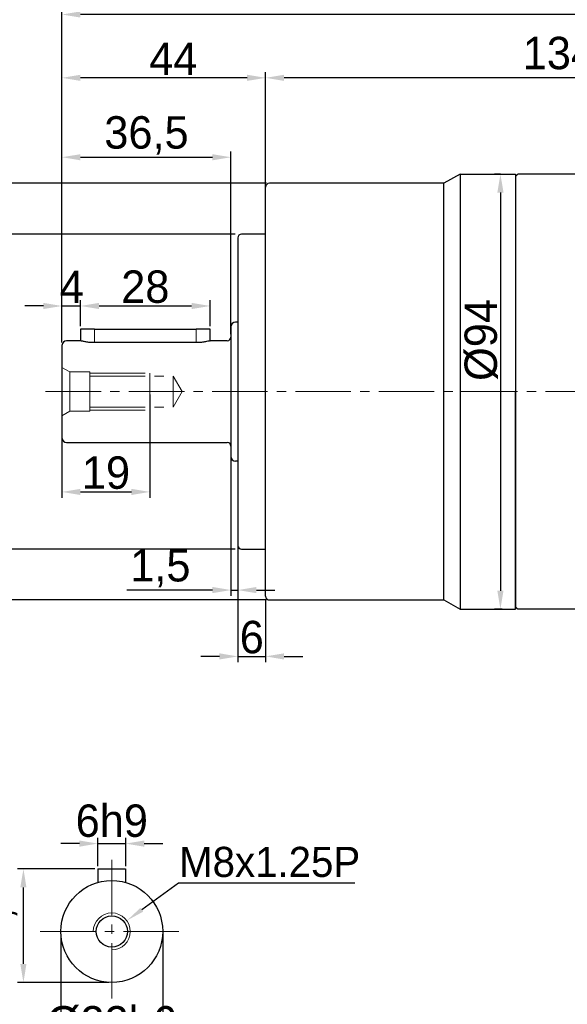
# Model space of a CAD drawing. Header units: millimetres. Extents: x 7420 to 8111, y -867 to -379.
# Tile 4 of 7: x 7666 to 7784, y -704 to -492. Entities that reach past the tile are written whole.
import ezdxf

# ---------------------------------------------------------------- set-up
doc = ezdxf.new("R2010")
doc.units = ezdxf.units.MM
doc.header["$PDSIZE"] = -5
doc.linetypes.add('点画线', pattern=[18, 12, -2, 2, -2])
doc.layers.get('0').update_dxf_attribs({"lineweight": 18})
doc.layers.get('Defpoints').update_dxf_attribs({"lineweight": 18})
for name, color, linetype, lineweight in [('7中心线层', 7, '点画线', 18), ('尺寸线层', 3, 'Continuous', 18), ('标注线', 7, 'Continuous', 18), ('粗实线', 7, 'Continuous', 40)]:
    doc.layers.add(name, color=color, linetype=linetype, lineweight=lineweight)
doc.styles.add('工程字', font='txt')
doc.dimstyles.new('DIMSTYLE_17', dxfattribs={"dimtxt": 8, "dimasz": 12, "dimexe": 0.18, "dimexo": 0.0625, "dimgap": 0.09, "dimtad": 1, "dimtih": 1, "dimtoh": 1, "dimdec": 3, "dimdsep": 46, "dimtxsty": 'Standard', "dimblk": '_CAXARROW', "dimcen": 0.09, "dimdle": 24, "dimadec": 0, "dimazin": 0, "dimtfac": 0.7, "dimtdec": 3, "dimtofl": 0, "dimtmove": 0, "dimatfit": 3, "dimfxl": 1, "dimtolj": 1, "dimarcsym": 0})
doc.dimstyles.new('ISO-25', dxfattribs={"dimtxt": 7, "dimasz": 4, "dimexe": 1.25, "dimexo": 0.625, "dimtad": 1, "dimtxsty": '工程字', "dimcen": 2, "dimdle": 8, "dimadec": 0, "dimazin": 0, "dimtfac": 1, "dimtmove": 0, "dimatfit": 3, "dimfxl": 1, "dimarcsym": 0})

# ---------------------------------------------------------------- blocks, each defined once
blk = doc.blocks.new('*X3')
at = {"layer": 'Defpoints', "color": 0}
for p in [(7674.67, -490.47), (7674.67, -561.93), (7883.17, -592.46)]:
    blk.add_point(p, dxfattribs=at)
at = {"layer": '尺寸线层', "color": 0, "lineweight": -2}
for p, q in [((7674.67, -561.31), (7674.67, -489.22)), ((7879.17, -490.47), (7678.67, -490.47)), ((7883.17, -591.84), (7883.17, -489.22))]:
    blk.add_line(p, q, dxfattribs=at)
at = {"layer": '尺寸线层', "color": 0}
for points in [[(7678.67, -489.8), (7678.67, -491.13), (7674.67, -490.47)], [(7879.17, -491.13), (7879.17, -489.8), (7883.17, -490.47)]]:
    blk.add_solid(points, dxfattribs=at)
at = {"layer": '尺寸线层', "color": 0, "insert": (7778.92, -485.76), "char_height": 7, "attachment_point": 5, "style": '工程字'}
blk.add_mtext('\\A1;208,5', dxfattribs=at)
blk = doc.blocks.new('*X7')
at = {"layer": 'Defpoints', "color": 0}
for p in [(7674.67, -478.03), (7674.67, -561.93), (7893.17, -630.43)]:
    blk.add_point(p, dxfattribs=at)
at = {"layer": '尺寸线层', "color": 0, "lineweight": -2}
for p, q in [((7674.67, -561.31), (7674.67, -476.78)), ((7889.17, -478.03), (7678.67, -478.03)), ((7893.17, -629.81), (7893.17, -476.78))]:
    blk.add_line(p, q, dxfattribs=at)
at = {"layer": '尺寸线层', "color": 0}
for points in [[(7678.67, -477.36), (7678.67, -478.7), (7674.67, -478.03)], [(7889.17, -478.7), (7889.17, -477.36), (7893.17, -478.03)]]:
    blk.add_solid(points, dxfattribs=at)
at = {"layer": '尺寸线层', "color": 0, "insert": (7783.92, -473.32), "char_height": 7, "attachment_point": 5, "style": '工程字'}
blk.add_mtext('\\A1;218,5', dxfattribs=at)
blk = doc.blocks.new('*X17')
at = {"layer": 'Defpoints', "color": 0}
for p in [(7770.03, -524.93), (7769.39, -618.93), (7770.37, -618.93)]:
    blk.add_point(p, dxfattribs=at)
at = {"layer": '尺寸线层', "color": 0, "lineweight": -2}
for p, q in [((7769.41, -524.93), (7768.14, -524.93)), ((7769.39, -528.93), (7769.39, -614.93)), ((7769.75, -618.93), (7768.14, -618.93))]:
    blk.add_line(p, q, dxfattribs=at)
at = {"layer": '尺寸线层', "color": 0}
for points in [[(7770.06, -528.93), (7768.73, -528.93), (7769.39, -524.93)], [(7768.73, -614.93), (7770.06, -614.93), (7769.39, -618.93)]]:
    blk.add_solid(points, dxfattribs=at)
at = {"layer": '尺寸线层', "color": 0, "insert": (7765.27, -560.77), "char_height": 7, "attachment_point": 5, "rotation": 90, "style": '工程字'}
blk.add_mtext('\\A1;%%C94', dxfattribs=at)
blk = doc.blocks.new('*X18')
at = {"layer": 'Defpoints', "color": 0}
for p in [(7718.67, -504.15), (7718.67, -527.73), (7853.17, -571.93)]:
    blk.add_point(p, dxfattribs=at)
at = {"layer": '尺寸线层', "color": 0, "lineweight": -2}
for p, q in [((7718.67, -527.11), (7718.67, -502.9)), ((7853.17, -571.31), (7853.17, -502.9)), ((7849.17, -504.15), (7722.67, -504.15))]:
    blk.add_line(p, q, dxfattribs=at)
at = {"layer": '尺寸线层', "color": 0}
for points in [[(7722.67, -503.48), (7722.67, -504.81), (7718.67, -504.15)], [(7849.17, -504.81), (7849.17, -503.48), (7853.17, -504.15)]]:
    blk.add_solid(points, dxfattribs=at)
at = {"layer": '尺寸线层', "color": 0, "insert": (7785.92, -499.44), "char_height": 7, "attachment_point": 5, "style": '工程字'}
blk.add_mtext('\\A1;134,5', dxfattribs=at)
blk = doc.blocks.new('*X19')
at = {"layer": 'Defpoints', "color": 0}
for p in [(7688.43, -669.55), (7682.43, -675.03), (7688.43, -675.03)]:
    blk.add_point(p, dxfattribs=at)
at = {"layer": '尺寸线层', "color": 0, "lineweight": -2}
for p, q in [((7678.43, -669.55), (7674.43, -669.55)), ((7682.43, -674.4), (7682.43, -668.3)), ((7682.43, -669.55), (7688.43, -669.55)), ((7688.43, -674.4), (7688.43, -668.3)), ((7692.43, -669.55), (7696.43, -669.55))]:
    blk.add_line(p, q, dxfattribs=at)
at = {"layer": '尺寸线层', "color": 0}
for points in [[(7678.43, -670.22), (7678.43, -668.89), (7682.43, -669.55)], [(7692.43, -668.89), (7692.43, -670.22), (7688.43, -669.55)]]:
    blk.add_solid(points, dxfattribs=at)
at = {"layer": '尺寸线层', "color": 0, "insert": (7685.43, -664.65), "char_height": 7, "attachment_point": 5, "style": '工程字'}
blk.add_mtext('\\A1;6h9', dxfattribs=at)
blk = doc.blocks.new('*X20')
at = {"layer": 'Defpoints', "color": 0}
for p in [(7674.43, -688.53), (7696.43, -688.53), (7696.43, -713.19)]:
    blk.add_point(p, dxfattribs=at)
at = {"layer": '尺寸线层', "color": 0, "lineweight": -2}
for p, q in [((7674.43, -689.15), (7674.43, -714.44)), ((7696.43, -689.15), (7696.43, -714.44)), ((7678.43, -713.19), (7692.43, -713.19))]:
    blk.add_line(p, q, dxfattribs=at)
at = {"layer": '尺寸线层', "color": 0}
for points in [[(7678.43, -712.53), (7678.43, -713.86), (7674.43, -713.19)], [(7692.43, -713.86), (7692.43, -712.53), (7696.43, -713.19)]]:
    blk.add_solid(points, dxfattribs=at)
at = {"layer": '尺寸线层', "color": 0, "insert": (7685.43, -708.29), "char_height": 7, "attachment_point": 5, "style": '工程字'}
blk.add_mtext('\\A1;%%C22h6', dxfattribs=at)
blk = doc.blocks.new('*X21')
at = {"layer": 'Defpoints', "color": 0}
for p in [(7666.34, -675.03), (7682.43, -675.03), (7685.43, -699.53)]:
    blk.add_point(p, dxfattribs=at)
at = {"layer": '尺寸线层', "color": 0, "lineweight": -2}
for p, q in [((7681.8, -675.03), (7665.09, -675.03)), ((7666.34, -695.53), (7666.34, -679.03)), ((7684.8, -699.53), (7665.09, -699.53))]:
    blk.add_line(p, q, dxfattribs=at)
at = {"layer": '尺寸线层', "color": 0}
for points in [[(7667, -679.03), (7665.67, -679.03), (7666.34, -675.03)], [(7665.67, -695.53), (7667, -695.53), (7666.34, -699.53)]]:
    blk.add_solid(points, dxfattribs=at)
at = {"layer": '尺寸线层', "color": 0, "insert": (7660.85, -687.28), "char_height": 7, "attachment_point": 5, "rotation": 90, "style": '工程字'}
blk.add_mtext('\\A1;24,5', dxfattribs=at)
blk = doc.blocks.new('_CAXARROW')
blk.add_hatch(color=0).paths.add_polyline_path([(0, 0), (-1, 0.125), (-1, -0.125)], flags=0)
blk = doc.blocks.new('*X22')
at = {"layer": 'Defpoints', "color": 0}
for p in [(7688.67, -686.19), (7682.18, -690.87)]:
    blk.add_point(p, dxfattribs=at)
at = {"layer": '尺寸线层', "color": 0, "linetype": 'ByBlock', "lineweight": -2}
for p, q in [((7699.87, -678.1), (7691.91, -683.84)), ((7737.91, -678.1), (7699.87, -678.1)), ((7685.34, -688.53), (7685.52, -688.53)), ((7685.43, -688.62), (7685.43, -688.44))]:
    blk.add_line(p, q, dxfattribs=at)
at = {"layer": '尺寸线层', "color": 0, "lineweight": -2, "xscale": 4, "yscale": 4, "zscale": 4, "rotation": 215.8218464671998}
blk.add_blockref('_CAXARROW', (7688.67, -686.19), dxfattribs=at)
at = {"layer": '尺寸线层', "color": 0, "insert": (7719.54, -673.55), "char_height": 6.5, "attachment_point": 5, "style": '工程字'}
blk.add_mtext('\\A1;M8x1.25P', dxfattribs=at)
blk = doc.blocks.new('*X26')
at = {"layer": 'Defpoints', "color": 0}
for p in [(7674.67, -504.15), (7718.67, -529.62), (7674.67, -559.93)]:
    blk.add_point(p, dxfattribs=at)
at = {"layer": '尺寸线层', "color": 0, "lineweight": -2}
for p, q in [((7674.67, -559.31), (7674.67, -502.9)), ((7718.67, -528.99), (7718.67, -502.9)), ((7714.67, -504.15), (7678.67, -504.15))]:
    blk.add_line(p, q, dxfattribs=at)
at = {"layer": '尺寸线层', "color": 0}
for points in [[(7678.67, -503.48), (7678.67, -504.81), (7674.67, -504.15)], [(7714.67, -504.81), (7714.67, -503.48), (7718.67, -504.15)]]:
    blk.add_solid(points, dxfattribs=at)
at = {"layer": '尺寸线层', "color": 0, "insert": (7698.72, -500.02), "char_height": 7, "attachment_point": 5, "style": '工程字'}
blk.add_mtext('\\A1;44', dxfattribs=at)
blk = doc.blocks.new('*X27')
at = {"layer": 'Defpoints', "color": 0}
for p in [(7712.67, -537.93), (7662.82, -605.93), (7712.67, -605.93)]:
    blk.add_point(p, dxfattribs=at)
at = {"layer": '尺寸线层', "color": 0, "lineweight": -2}
for p, q in [((7712.05, -537.93), (7661.57, -537.93)), ((7662.82, -541.93), (7662.82, -601.93)), ((7712.05, -605.93), (7661.57, -605.93))]:
    blk.add_line(p, q, dxfattribs=at)
at = {"layer": '尺寸线层', "color": 0}
for points in [[(7663.49, -541.93), (7662.16, -541.93), (7662.82, -537.93)], [(7662.16, -601.93), (7663.49, -601.93), (7662.82, -605.93)]]:
    blk.add_solid(points, dxfattribs=at)
at = {"layer": '尺寸线层', "color": 0, "insert": (7658.7, -571.93), "char_height": 7, "attachment_point": 5, "rotation": 90, "style": '工程字'}
blk.add_mtext('\\A1;%%C68h7', dxfattribs=at)
blk = doc.blocks.new('*X28')
at = {"layer": 'Defpoints', "color": 0}
for p in [(7678.67, -553.43), (7678.67, -558.43), (7674.67, -561.93)]:
    blk.add_point(p, dxfattribs=at)
at = {"layer": '尺寸线层', "color": 0, "lineweight": -2}
for p, q in [((7674.67, -561.31), (7674.67, -552.18)), ((7678.67, -557.81), (7678.67, -552.18)), ((7670.67, -553.43), (7666.67, -553.43)), ((7674.67, -553.43), (7678.67, -553.43)), ((7682.67, -553.43), (7686.67, -553.43))]:
    blk.add_line(p, q, dxfattribs=at)
at = {"layer": '尺寸线层', "color": 0}
for points in [[(7670.67, -554.09), (7670.67, -552.76), (7674.67, -553.43)], [(7682.67, -552.76), (7682.67, -554.09), (7678.67, -553.43)]]:
    blk.add_solid(points, dxfattribs=at)
at = {"layer": '尺寸线层', "color": 0, "insert": (7676.78, -549.3), "char_height": 7, "attachment_point": 5, "style": '工程字'}
blk.add_mtext('\\A1;4', dxfattribs=at)
blk = doc.blocks.new('*X29')
at = {"layer": 'Defpoints', "color": 0}
for p in [(7706.67, -553.43), (7678.67, -558.43), (7706.67, -558.43)]:
    blk.add_point(p, dxfattribs=at)
at = {"layer": '尺寸线层', "color": 0, "lineweight": -2}
for p, q in [((7678.67, -557.81), (7678.67, -552.18)), ((7706.67, -557.81), (7706.67, -552.18)), ((7682.67, -553.43), (7702.67, -553.43))]:
    blk.add_line(p, q, dxfattribs=at)
at = {"layer": '尺寸线层', "color": 0}
for points in [[(7682.67, -552.76), (7682.67, -554.09), (7678.67, -553.43)], [(7702.67, -554.09), (7702.67, -552.76), (7706.67, -553.43)]]:
    blk.add_solid(points, dxfattribs=at)
at = {"layer": '尺寸线层', "color": 0, "insert": (7692.67, -549.3), "char_height": 7, "attachment_point": 5, "style": '工程字'}
blk.add_mtext('\\A1;28', dxfattribs=at)
blk = doc.blocks.new('*X30')
at = {"layer": 'Defpoints', "color": 0}
for p in [(7711.17, -521.3), (7711.17, -560.13), (7674.67, -561.93)]:
    blk.add_point(p, dxfattribs=at)
at = {"layer": '尺寸线层', "color": 0, "lineweight": -2}
for p, q in [((7674.67, -561.31), (7674.67, -520.05)), ((7711.17, -559.51), (7711.17, -520.05)), ((7678.67, -521.3), (7707.17, -521.3))]:
    blk.add_line(p, q, dxfattribs=at)
at = {"layer": '尺寸线层', "color": 0}
for points in [[(7678.67, -520.64), (7678.67, -521.97), (7674.67, -521.3)], [(7707.17, -521.97), (7707.17, -520.64), (7711.17, -521.3)]]:
    blk.add_solid(points, dxfattribs=at)
at = {"layer": '尺寸线层', "color": 0, "insert": (7692.92, -516.59), "char_height": 7, "attachment_point": 5, "style": '工程字'}
blk.add_mtext('\\A1;36,5', dxfattribs=at)
blk = doc.blocks.new('*X31')
at = {"layer": 'Defpoints', "color": 0}
for p in [(7674.67, -571.31), (7693.67, -571.93), (7693.67, -593.59)]:
    blk.add_point(p, dxfattribs=at)
at = {"layer": '尺寸线层', "color": 0, "lineweight": -2}
for p, q in [((7674.67, -571.93), (7674.67, -594.84)), ((7693.67, -572.56), (7693.67, -594.84)), ((7678.67, -593.59), (7689.67, -593.59))]:
    blk.add_line(p, q, dxfattribs=at)
at = {"layer": '尺寸线层', "color": 0}
for points in [[(7678.67, -592.93), (7678.67, -594.26), (7674.67, -593.59)], [(7689.67, -594.26), (7689.67, -592.93), (7693.67, -593.59)]]:
    blk.add_solid(points, dxfattribs=at)
at = {"layer": '尺寸线层', "color": 0, "insert": (7684.17, -589.47), "char_height": 7, "attachment_point": 5, "style": '工程字'}
blk.add_mtext('\\A1;19', dxfattribs=at)
blk = doc.blocks.new('*X32')
at = {"layer": 'Defpoints', "color": 0}
for p in [(7711.17, -584.45), (7712.67, -589.37), (7712.67, -614.79)]:
    blk.add_point(p, dxfattribs=at)
at = {"layer": '尺寸线层', "color": 0, "lineweight": -2}
for p, q in [((7711.17, -585.08), (7711.17, -616.04)), ((7712.67, -590), (7712.67, -616.04)), ((7707.17, -614.79), (7688.66, -614.79)), ((7711.17, -614.79), (7712.67, -614.79)), ((7716.67, -614.79), (7720.67, -614.79))]:
    blk.add_line(p, q, dxfattribs=at)
at = {"layer": '尺寸线层', "color": 0}
for points in [[(7707.17, -615.46), (7707.17, -614.12), (7711.17, -614.79)], [(7716.67, -614.12), (7716.67, -615.46), (7712.67, -614.79)]]:
    blk.add_solid(points, dxfattribs=at)
at = {"layer": '尺寸线层', "color": 0, "insert": (7695.92, -610.08), "char_height": 7, "attachment_point": 5, "style": '工程字'}
blk.add_mtext('\\A1;1,5', dxfattribs=at)
blk = doc.blocks.new('*X33')
at = {"layer": 'Defpoints', "color": 0}
for p in [(7712.67, -604.18), (7718.67, -616.13), (7718.67, -629.12)]:
    blk.add_point(p, dxfattribs=at)
at = {"layer": '尺寸线层', "color": 0, "lineweight": -2}
for p, q in [((7712.67, -604.81), (7712.67, -630.37)), ((7718.67, -616.76), (7718.67, -630.37)), ((7708.67, -629.12), (7704.67, -629.12)), ((7712.67, -629.12), (7718.67, -629.12)), ((7722.67, -629.12), (7726.67, -629.12))]:
    blk.add_line(p, q, dxfattribs=at)
at = {"layer": '尺寸线层', "color": 0}
for points in [[(7708.67, -629.79), (7708.67, -628.45), (7712.67, -629.12)], [(7722.67, -628.45), (7722.67, -629.79), (7718.67, -629.12)]]:
    blk.add_solid(points, dxfattribs=at)
at = {"layer": '尺寸线层', "color": 0, "insert": (7715.67, -624.99), "char_height": 7, "attachment_point": 5, "style": '工程字'}
blk.add_mtext('\\A1;6', dxfattribs=at)
blk = doc.blocks.new('*X34')
at = {"layer": 'Defpoints', "color": 0}
for p in [(7719.47, -526.93), (7649.81, -616.93), (7719.47, -616.93)]:
    blk.add_point(p, dxfattribs=at)
at = {"layer": '尺寸线层', "color": 0, "lineweight": -2}
for p, q in [((7718.85, -526.93), (7648.56, -526.93)), ((7649.81, -530.93), (7649.81, -612.93)), ((7718.85, -616.93), (7648.56, -616.93))]:
    blk.add_line(p, q, dxfattribs=at)
at = {"layer": '尺寸线层', "color": 0}
for points in [[(7650.47, -530.93), (7649.14, -530.93), (7649.81, -526.93)], [(7649.14, -612.93), (7650.47, -612.93), (7649.81, -616.93)]]:
    blk.add_solid(points, dxfattribs=at)
at = {"layer": '尺寸线层', "color": 0, "insert": (7645.68, -573.11), "char_height": 7, "attachment_point": 5, "rotation": 90, "style": '工程字'}
blk.add_mtext('\\A1;%%C90', dxfattribs=at)

msp = doc.modelspace()

# ---------------------------------------------------------------- linework, layer by layer
at = {"color": 7, "linetype": 'Continuous', "lineweight": 15}
for p, q in [((7772.6736, -524.9342), (7760.6736, -524.9342)), ((7772.6736, -571.9342), (7760.6736, -571.9342))]:
    msp.add_line(p, q, dxfattribs=at)
at = {"layer": '7中心线层'}
for p, q in [((7681.6692, -561.3512), (7681.6692, -558.4342)), ((7703.6692, -558.4342), (7703.6692, -561.3512)), ((7674.6692, -566.6842), (7676.4013, -567.6842)), ((7676.4013, -567.6842), (7680.6692, -567.6842)), ((7676.4013, -567.6842), (7676.4013, -576.1842)), ((7680.6692, -571.9342), (7680.6692, -567.6842)), ((7680.6692, -567.9342), (7693.6692, -567.9342)), ((7680.6692, -568.5592), (7698.6692, -568.5592)), ((7693.6692, -571.9342), (7693.6692, -567.9342)), ((7700.6178, -571.9342), (7698.6692, -568.5592)), ((7698.6692, -568.5592), (7698.6692, -575.3092)), ((7671.1036, -571.9342), (7853.1736, -571.9342)), ((7680.6692, -571.9342), (7680.6692, -576.1842)), ((7693.6692, -571.9342), (7693.6692, -575.9342)), ((7700.6178, -571.9342), (7698.6692, -575.3092)), ((7674.6692, -577.1842), (7676.4013, -576.1842)), ((7676.4013, -576.1842), (7680.6692, -576.1842)), ((7680.6692, -575.3092), (7698.6692, -575.3092)), ((7680.6692, -575.9342), (7693.6692, -575.9342))]:
    msp.add_line(p, q, dxfattribs=at)
at = {"layer": '7中心线层', "color": 0}
for p, q in [((7685.426, -673.0268), (7685.426, -704.0268)), ((7669.926, -688.5268), (7700.926, -688.5268))]:
    msp.add_line(p, q, dxfattribs=at)
at = {"layer": '标注线', "color": 0}
msp.add_arc((7685.426, -688.5268), 4, 270, 180, dxfattribs=at)
at = {"layer": '粗实线', "lineweight": 30}
for p, q in [((7760.6736, -524.9342), (7757.1736, -526.9342)), ((7760.6736, -524.9342), (7760.6736, -571.9342)), ((7760.6736, -524.9342), (7760.6736, -571.9342)), ((7760.6736, -524.9343), (7772.6736, -524.9343)), ((7772.6736, -524.9343), (7772.6736, -571.9342)), ((7757.1736, -526.9342), (7719.4736, -526.9342)), ((7757.1736, -532.9631), (7757.1736, -526.9342)), ((7718.6736, -539.6559), (7718.6736, -527.7342)), ((7757.1736, -616.9342), (7757.1736, -532.9631)), ((7718.6736, -537.9345), (7713.4736, -537.9345)), ((7712.6736, -538.7345), (7712.6736, -539.9547)), ((7712.6736, -539.1473), (7712.6736, -571.9342)), ((7718.6736, -616.1342), (7718.6736, -539.6559)), ((7712.6736, -556.9342), (7712.1692, -556.9342)), ((7678.6692, -558.4342), (7678.6692, -560.9342)), ((7681.6692, -558.4342), (7678.6692, -558.4342)), ((7681.6692, -558.4342), (7703.6692, -558.4342)), ((7706.6692, -558.4342), (7703.6692, -558.4342)), ((7706.6692, -560.9342), (7706.6692, -558.4342)), ((7711.1692, -557.9342), (7711.1692, -571.9342)), ((7678.6692, -560.9342), (7675.6692, -560.9342)), ((7703.6692, -561.3512), (7681.6692, -561.3512)), ((7710.3692, -560.9342), (7706.6692, -560.9342)), ((7674.6692, -561.9342), (7674.6692, -571.9342)), ((7674.6692, -571.9342), (7674.6692, -581.9342)), ((7711.1692, -571.9342), (7711.1692, -585.9342)), ((7712.6736, -571.9342), (7712.6736, -604.9703)), ((7760.6736, -571.9342), (7760.6736, -618.9342)), ((7760.6736, -571.9342), (7760.6736, -618.9342)), ((7772.6736, -618.9342), (7772.6736, -571.9342)), ((7675.6692, -582.9342), (7710.3692, -582.9342)), ((7712.6736, -586.9342), (7712.1692, -586.9342)), ((7713.4736, -605.9339), (7718.6736, -605.9339)), ((7719.4736, -616.9342), (7757.1736, -616.9342)), ((7757.1736, -616.9342), (7760.6736, -618.9342)), ((7760.6736, -618.9342), (7772.6736, -618.9342)), ((7760.6736, -618.9342), (7772.6736, -618.9342))]:
    msp.add_line(p, q, dxfattribs=at)
at = {"layer": '粗实线', "linetype": 'Continuous', "lineweight": 30}
for p, q in [((7772.6736, -525.4342), (7773.1736, -524.9342)), ((7786.6736, -524.9342), (7773.1736, -524.9342)), ((7772.6736, -618.4342), (7773.1736, -618.9342)), ((7772.6736, -618.4342), (7773.1736, -618.9342)), ((7786.6736, -618.9342), (7773.1736, -618.9342)), ((7682.426, -675.0268), (7682.426, -677.9438)), ((7682.426, -675.0268), (7688.426, -675.0268)), ((7688.426, -675.0268), (7688.426, -677.9438))]:
    msp.add_line(p, q, dxfattribs=at)
at = {"layer": '粗实线', "color": 0, "linetype": 'Continuous', "lineweight": 30}
msp.add_line((7772.6736, -524.9342), (7772.6736, -618.9342), dxfattribs=at)
msp.add_line((7772.6736, -524.9342), (7772.6736, -618.9342), dxfattribs=at)
at = {"layer": '粗实线', "linetype": 'Continuous', "lineweight": 30}
for radius in [11, 3.375]:
    msp.add_circle((7685.426, -688.5268), radius, dxfattribs=at)
at = {"layer": '粗实线', "lineweight": 30}
for centre, radius, start, end in [((7719.4736, -527.7342), 0.8, 90, 180), ((7713.4736, -538.7345), 0.8, 90, 180), ((7712.1692, -557.9342), 1, 90, 180), ((7675.6692, -561.9342), 1, 90, 180), ((7710.3692, -560.1342), 0.8, 270, 0), ((7675.6692, -581.9342), 1, 180, 270), ((7710.3692, -583.7342), 0.8, 0, 90), ((7712.1692, -585.9342), 1, 180, 270), ((7713.4736, -605.1339), 0.8, 180, 270), ((7719.4736, -616.1342), 0.8, 180, 270)]:
    msp.add_arc(centre, radius, start, end, dxfattribs=at)
for points, knots in [([(7681.6692, -561.3512), (7681.3391, -561.342), (7680.6792, -561.3234), (7679.7932, -561.1943), (7679.1144, -561.0522), (7678.7129, -560.9463), (7678.7067, -560.9444), (7678.7041, -560.9437)], [0, 0, 0, 0, 0.62836919, 1.25615913, 1.89882432, 2.55207418, 3.00147853, 3.00147853, 3.00147853, 3.00147853]), ([(7706.6343, -560.9437), (7706.6445, -560.9409), (7706.6881, -560.9291), (7706.4356, -560.998), (7705.8995, -561.1255), (7705.0864, -561.2692), (7704.2921, -561.3436), (7703.8102, -561.3495), (7703.6692, -561.3512)], [0, 0, 0, 0, 0.19056425, 0.81951782, 1.45509526, 2.11102939, 2.77110426, 3.04387368, 3.04387368, 3.04387368, 3.04387368])]:
    msp.add_open_spline(points, degree=3, knots=knots, dxfattribs=at)

# ---------------------------------------------------------------- dimensions: what is measured, and where the dimension line sits
at = {"layer": '尺寸线层'}
for base, p1, p2, picture, middle in [((7674.6692, -478.0289), (7893.1736, -630.4342), (7674.6692, -561.9342), '*X7', (7783.9214, -478.0289)), ((7674.6692, -490.4674), (7883.1736, -592.4623), (7674.6692, -561.9342), '*X3', (7778.9214, -490.4674)), ((7674.6735, -504.1482), (7718.6736, -529.6181), (7674.6735, -559.9342), '*X26', (7698.7202, -504.1482)), ((7678.6692, -553.4252), (7674.6692, -561.9342), (7678.6692, -558.4342), '*X28', (7676.7783, -553.4252)), ((7712.6736, -614.7897), (7711.1692, -584.4539), (7712.6736, -589.374), '*X32', (7695.9157, -614.7897))]:
    dim = msp.add_linear_dim(base=base, p1=p1, p2=p2, dimstyle='ISO-25', override={"dimsah": 1, "dimtolj": 1, "dimtzin": 8}, dxfattribs=at)
    dim.commit()
    dim.dimension.update_dxf_attribs({"geometry": picture, "text_midpoint": middle, "dimtype": 160})
for base, p1, p2, picture, middle in [((7718.6736, -504.1482), (7853.1736, -571.9342), (7718.6736, -527.7342), '*X18', (7785.9236, -499.4366)), ((7711.1692, -521.3035), (7674.6692, -561.9342), (7711.1692, -560.1342), '*X30', (7692.9192, -516.5919)), ((7706.6692, -553.4252), (7678.6692, -558.4342), (7706.6692, -558.4342), '*X29', (7692.6692, -549.3002)), ((7693.6692, -593.5921), (7674.6692, -571.3092), (7693.6692, -571.9342), '*X31', (7684.1692, -589.4671)), ((7718.6736, -629.1184), (7712.6736, -604.1837), (7718.6736, -616.1342), '*X33', (7715.6736, -624.9934))]:
    dim = msp.add_linear_dim(base=base, p1=p1, p2=p2, dimstyle='ISO-25', override={"dimsah": 1, "dimtolj": 1, "dimtzin": 8}, dxfattribs=at)
    dim.commit()
    dim.dimension.update_dxf_attribs({"geometry": picture, "text_midpoint": middle})
for base, p1, p2, text, picture, middle in [((7769.3946, -618.9342), (7770.034, -524.9343), (7770.3725, -618.9342), '%%C<>', '*X17', (7769.3946, -560.7731)), ((7649.8073, -616.9342), (7719.4736, -526.9342), (7719.4736, -616.9342), '%%C<>', '*X34', (7649.8073, -573.108)), ((7662.8232, -605.9342), (7712.6736, -537.9342), (7712.6736, -605.9342), '%%C<>h7', '*X27', (7662.8232, -571.9342))]:
    dim = msp.add_linear_dim(base=base, p1=p1, p2=p2, angle=90, text=text, dimstyle='ISO-25', override={"dimsah": 1, "dimtolj": 1}, dxfattribs=at)
    dim.commit()
    dim.dimension.update_dxf_attribs({"geometry": picture, "text_midpoint": middle, "dimtype": 160})
for base, p1, p2, text, picture, middle in [((7688.426, -669.5542), (7682.426, -675.0268), (7688.426, -675.0268), '<>h9', '*X19', (7685.426, -669.5542)), ((7696.426, -713.1941), (7674.426, -688.5268), (7696.426, -688.5268), '%%C<>h6', '*X20', (7685.426, -713.1941))]:
    dim = msp.add_linear_dim(base=base, p1=p1, p2=p2, text=text, dimstyle='ISO-25', override={"dimgap": 1.4, "dimsah": 1, "dimtolj": 1}, dxfattribs=at)
    dim.commit()
    dim.dimension.update_dxf_attribs({"geometry": picture, "text_midpoint": middle, "dimtype": 160})
at = {"layer": '尺寸线层', "linetype": 'ByBlock'}
dim = msp.add_diameter_dim_2p(p1=(7682.1826, -690.8679), p2=(7688.6693, -686.1858), text='M8x1.25P', dimstyle='DIMSTYLE_17', override={"dimtxt": 6.5, "dimasz": 4, "dimgap": 1.3, "dimpost": '%%C<>', "dimtxsty": '工程字', "dimsah": 1, "dimdle": 8}, dxfattribs=at)
dim.commit()
dim.dimension.update_dxf_attribs({"geometry": '*X22', "text_midpoint": (7719.5404, -678.1039), "dimtype": 163})
at = {"layer": '尺寸线层'}
dim = msp.add_linear_dim(base=(7666.3382, -675.0268), p1=(7685.426, -699.5268), p2=(7682.426, -675.0268), angle=90, dimstyle='ISO-25', override={"dimgap": 1.4, "dimsah": 1, "dimtolj": 1, "dimtzin": 8}, dxfattribs=at)
dim.commit()
dim.dimension.update_dxf_attribs({"geometry": '*X21', "text_midpoint": (7660.8516, -687.2768)})

doc.saveas('drawing.dxf')
